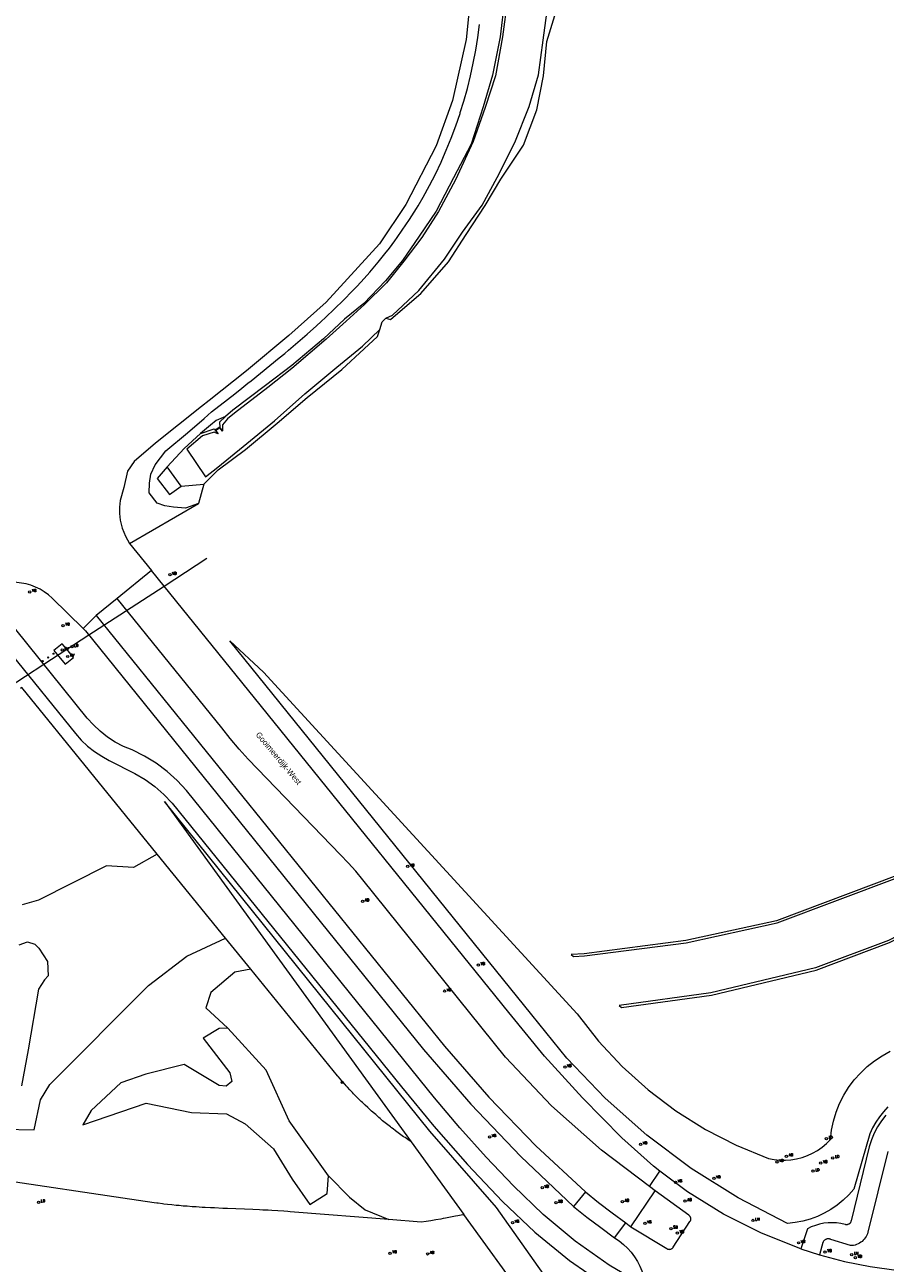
# Model space of a CAD drawing. Header units: metres. Extents: x 138165 to 154469, y 480134 to 494189.
# Tile 8 of 256: x 139112 to 139298, y 482416 to 482684. Entities that reach past the tile are written whole.
import ezdxf

# ---------------------------------------------------------------- set-up
doc = ezdxf.new("R2010")
doc.units = ezdxf.units.M
doc.header["$LTSCALE"] = 0.001
doc.header["$MEASUREMENT"] = 0
for name, color, linetype, lineweight in [('TOP-L-duiker', 7, 'Continuous', 0), ('TOP-L-topo objecten punt', 7, 'Continuous', 0), ('TOP-L-topo objecten vlak', 7, 'Continuous', 0), ('TOP-T-topo huisnummering naamgeving', 7, 'Continuous', 0)]:
    doc.layers.add(name, color=color, linetype=linetype, lineweight=lineweight)
doc.styles.add('Style-INTL_ISO', font='INTL_ISO.shx')
doc.styles.add('Style-STANDARD', font='STANDARD.shx')

# ---------------------------------------------------------------- blocks, each defined once
blk = doc.blocks.new('24')
at = {"layer": 'TOP-L-topo objecten punt', "color": 7, "linetype": 'Continuous', "lineweight": 0}
for radius in [0.025, 0.0182, 0.0115, 0.005]:
    blk.add_circle((0, 0), radius, dxfattribs=at)
blk = doc.blocks.new('121')
at = {"layer": 'TOP-L-topo objecten punt', "color": 7, "linetype": 'Continuous', "lineweight": 0}
blk.add_circle((0, 0), 0.025, dxfattribs=at)
at = {"layer": 'TOP-L-topo objecten punt', "color": 7, "linetype": 'Continuous', "lineweight": 0, "style": 'Style-STANDARD'}
blk.add_text('LD', height=0.06, dxfattribs=at).set_placement((0.0483, 0))
blk = doc.blocks.new('16')
at = {"layer": 'TOP-L-topo objecten punt', "color": 7, "linetype": 'Continuous', "lineweight": 0}
blk.add_circle((0, 0), 0.025, dxfattribs=at)
at = {"layer": 'TOP-L-topo objecten punt', "color": 7, "linetype": 'Continuous', "lineweight": 0, "style": 'Style-STANDARD'}
blk.add_text('LM', height=0.06, dxfattribs=at).set_placement((0.0483, 0))
blk = doc.blocks.new('10')
at = {"layer": 'TOP-L-topo objecten punt', "linetype": 'Continuous', "lineweight": 0}
blk.add_circle((0, 0), 0.0125, dxfattribs=at)
blk = doc.blocks.new('126')
at = {"layer": 'TOP-L-topo objecten punt', "color": 7, "linetype": 'Continuous', "lineweight": 0}
blk.add_circle((0, 0), 0.025, dxfattribs=at)
at = {"layer": 'TOP-L-topo objecten punt', "color": 7, "linetype": 'Continuous', "lineweight": 0, "style": 'Style-STANDARD'}
blk.add_text('RV', height=0.06, dxfattribs=at).set_placement((0.0483, 0))
blk = doc.blocks.new('14')
at = {"layer": 'TOP-L-topo objecten punt', "color": 7, "linetype": 'Continuous', "lineweight": 0}
blk.add_circle((0, 0), 0.025, dxfattribs=at)
at = {"layer": 'TOP-L-topo objecten punt', "color": 7, "linetype": 'Continuous', "lineweight": 0, "style": 'Style-STANDARD'}
blk.add_text('VB', height=0.06, dxfattribs=at).set_placement((0.0483, 0))
blk = doc.blocks.new('11')
at = {"layer": 'TOP-L-topo objecten punt', "color": 7, "linetype": 'Continuous', "lineweight": 0}
blk.add_circle((0, 0), 0.025, dxfattribs=at)
at = {"layer": 'TOP-L-topo objecten punt', "color": 7, "linetype": 'Continuous', "lineweight": 0, "style": 'Style-STANDARD'}
blk.add_text('AB', height=0.06, dxfattribs=at).set_placement((0.0483, 0))
blk = doc.blocks.new('175')
at = {"layer": 'TOP-L-topo objecten punt', "color": 7, "linetype": 'Continuous', "lineweight": 0}
blk.add_circle((0, 0), 0.025, dxfattribs=at)
at = {"layer": 'TOP-L-topo objecten punt', "color": 7, "linetype": 'Continuous', "lineweight": 0, "style": 'Style-STANDARD'}
blk.add_text('SB', height=0.06, dxfattribs=at).set_placement((0.0483, 0))

msp = doc.modelspace()

# ---------------------------------------------------------------- linework, layer by layer
at = {"layer": 'TOP-L-duiker', "flags": 128}
for points in [[(139142.12, 482562.27), (139151.37, 482568.28)], [(139108.2, 482540.22), (139116.14, 482545.37), (139125.89, 482551.71), (139129.14, 482553.83), (139142.12, 482562.27)]]:
    msp.add_lwpolyline(points, dxfattribs=at)
at = {"layer": 'TOP-L-topo objecten vlak', "flags": 128}
for points in [[(139208.43, 482691.22), (139207.38, 482680.37), (139204.43, 482667.18), (139200.88, 482657.43), (139194.36, 482644.71), (139188.63, 482636.24), (139177.13, 482623.58), (139169.09, 482616.38), (139159.91, 482608.74), (139151.87, 482602.34), (139150.21, 482601.05), (139140.24, 482593.15), (139135.66, 482589.19), (139134.18, 482587.1), (139133.4, 482583.54), (139132.62, 482580.75), (139132.46, 482579.34), (139132.46, 482577.91), (139132.62, 482576.5), (139133.06, 482574.74), (139133.75, 482573.05), (139134.68, 482571.49)], [(139216.27, 482689.1), (139215.2, 482680.96), (139213.69, 482672.56), (139211.45, 482665.69), (139208.87, 482658.32), (139205.07, 482650.07), (139201.42, 482643.2), (139197.76, 482637.56), (139193.89, 482632.45), (139190.15, 482627.77), (139185.44, 482623.11), (139181.44, 482619.5), (139177.1, 482615.61), (139169.71, 482609.3), (139164.49, 482605.18), (139157.32, 482599.63), (139155.79, 482598.38), (139154.71, 482597.1), (139154.72, 482595.82)], [(139215.67, 482688.97), (139214.73, 482680.97), (139213.06, 482672.66), (139211.07, 482665.86), (139208.44, 482657.76), (139204.62, 482650.5), (139200.89, 482643.27), (139197.22, 482637.86), (139193.6, 482632.64), (139189.93, 482628.24), (139185.25, 482623.36), (139181.07, 482619.95), (139176.55, 482615.68), (139169.7, 482609.94), (139164.01, 482605.6), (139156.99, 482600.26), (139155.4, 482598.94)], [(139190, 482620.13), (139191.44, 482620.82), (139193.71, 482622.86), (139197.16, 482626.12), (139202.66, 482632.91), (139206.58, 482638.72), (139210.81, 482644.59), (139214.06, 482650.57), (139217.87, 482658.14), (139220.95, 482665.92), (139222.97, 482672.74), (139223.98, 482680.22), (139225.01, 482687.69)], [(139190, 482620.13), (139191.05, 482619.9), (139194.1, 482622.56), (139197.56, 482625.49), (139203.55, 482632.36), (139207.35, 482638.22), (139211.46, 482644.47), (139214.83, 482650.2), (139219.78, 482657.57), (139222.6, 482665.2), (139224.04, 482672.55), (139224.8, 482679.94), (139227.12, 482687.46)], [(139149.58, 482580.08), (139146.75, 482579.11), (139144.17, 482579.32), (139142.26, 482579.61), (139140.64, 482580.2), (139138.91, 482582.43), (139138.94, 482584.51), (139139.23, 482586.44), (139140.21, 482588.44), (139142.51, 482591.46), (139147.16, 482595.41), (139150.79, 482598.44), (139152.39, 482599.88), (139155.8, 482602.58), (139157.39, 482603.84), (139158.92, 482605.05), (139160.24, 482606.1), (139160.92, 482606.65), (139162.94, 482608.26), (139164.96, 482609.9), (139166.98, 482611.55), (139168.17, 482612.54), (139169, 482613.23), (139171.01, 482614.94), (139173.02, 482616.69), (139175.02, 482618.47), (139176.05, 482619.41), (139177, 482620.29), (139178.96, 482622.16), (139180.9, 482624.07), (139182.82, 482626.03), (139183.67, 482626.93), (139184.7, 482628.04), (139186.54, 482630.11), (139188.35, 482632.24), (139190.1, 482634.42), (139190.51, 482634.95), (139190.77, 482635.28), (139191.94, 482636.85), (139192.48, 482637.6), (139193.57, 482639.16), (139195.14, 482641.5), (139196.64, 482643.89), (139196.97, 482644.45), (139198.07, 482646.33), (139199.43, 482648.8), (139200.71, 482651.31), (139201.93, 482653.86), (139202.11, 482654.25), (139203.07, 482656.44), (139204.13, 482659.06), (139205.12, 482661.7), (139206.04, 482664.37), (139206.1, 482664.57), (139206.87, 482667.07), (139207.63, 482669.78), (139208.31, 482672.52), (139208.91, 482675.28), (139209.43, 482678.05), (139209.88, 482680.84), (139210.24, 482683.64)], [(139188.69, 482617.68), (139189.23, 482619.4), (139190, 482620.13)], [(139153.73, 482595.14), (139152.95, 482595.51), (139150.45, 482594.73), (139147.02, 482591.88), (139151.04, 482585.87), (139153.74, 482587.98), (139159.18, 482592.39), (139165.93, 482597.99), (139172.5, 482603.84), (139179.46, 482609.56), (139184.96, 482614.12), (139188.69, 482617.68)], [(139150.68, 482584.26), (139153.79, 482587.38), (139159.67, 482591.75), (139166.54, 482597.47), (139173.04, 482602.98), (139180.53, 482609.08), (139185.35, 482613.51), (139188.21, 482616.18), (139188.69, 482617.68)], [(139155.4, 482598.94), (139153.38, 482598.06), (139152.17, 482597.06), (139149.97, 482595.23)], [(139155.4, 482598.94), (139154.08, 482597.71), (139154.14, 482596.62)], [(139149.97, 482595.23), (139152.95, 482596.24), (139153.17, 482595.95)], [(139154.14, 482596.62), (139153.17, 482595.95)], [(139153.17, 482595.95), (139153.73, 482595.14)], [(139153.73, 482595.14), (139153.81, 482595.21), (139153.33, 482595.92), (139154.11, 482596.47), (139154.63, 482595.75), (139154.72, 482595.82)], [(139154.72, 482595.82), (139154.14, 482596.62)], [(139149.97, 482595.23), (139146.45, 482592.01), (139142.8, 482588.03)], [(139142.8, 482588.03), (139140.61, 482585.49), (139143.26, 482582.03), (139145.78, 482583.87)], [(139145.78, 482583.87), (139142.8, 482588.03)], [(139145.78, 482583.87), (139150.68, 482584.26)], [(139150.68, 482584.26), (139149.58, 482580.08)], [(139134.68, 482571.49), (139149.58, 482580.08)], [(139300.56, 482499.28), (139316.25, 482507.41), (139333.58, 482519.05), (139352.26, 482532.95), (139366.53, 482545.04), (139385, 482563.73), (139399.07, 482580.26), (139398.21, 482580.03), (139384.64, 482564.07), (139366.19, 482545.4), (139351.94, 482533.35), (139333.3, 482519.45), (139315.99, 482507.84), (139300.36, 482499.74), (139274.36, 482489.93), (139254.78, 482485.68), (139232.86, 482482.82), (139230.04, 482482.66), (139230.54, 482482.19), (139232.9, 482482.32), (139254.86, 482485.18), (139274.5, 482489.45), (139300.56, 482499.28)], [(139134.68, 482571.49), (139139.42, 482565.61)], [(139139.42, 482565.61), (139131.96, 482559.58)], [(139249.22, 482435.85), (139247.83, 482436.9), (139241.02, 482443.04), (139232.47, 482451.68), (139224.31, 482460.7), (139216.58, 482470.08), (139161.64, 482538.1), (139142.12, 482562.27), (139139.42, 482565.61)], [(139124.67, 482553.08), (139117.94, 482559.65), (139117.12, 482560.36), (139116.25, 482561), (139115.33, 482561.57), (139114.36, 482562.05), (139113.35, 482562.45), (139112.32, 482562.77), (139110.33, 482563.04), (139108.32, 482563.15), (139106.31, 482563.09), (139104.31, 482562.86), (139102.33, 482562.47)], [(139245.96, 482410.95), (139238.25, 482415.53), (139230.92, 482420.7), (139224.01, 482426.42), (139217.56, 482432.66), (139211.68, 482438.82), (139206, 482445.16), (139200.51, 482451.67), (139146.94, 482518.05), (139144.94, 482520.22), (139142.75, 482522.2), (139140.39, 482523.98), (139137.88, 482525.53), (139135.23, 482526.85), (139133.37, 482527.61), (139131.58, 482528.54), (139129.89, 482529.63), (139128.31, 482530.87), (139126.85, 482532.24), (139125.51, 482533.75), (139102.33, 482562.47)], [(139131.96, 482559.58), (139127.44, 482555.92)], [(139246.95, 482432.51), (139236.61, 482440.33), (139225.82, 482449.97), (139215.84, 482460.45), (139185.06, 482498.75), (139183.54, 482500.66), (139181.91, 482502.48), (139180.19, 482504.21), (139160.29, 482524.86), (139158.3, 482527.04), (139156.39, 482529.29), (139154.58, 482531.63), (139131.96, 482559.58)], [(139127.44, 482555.92), (139124.67, 482553.08)], [(139127.44, 482555.92), (139202.68, 482462.8), (139212.25, 482451.78), (139222.41, 482441.3), (139233.11, 482431.38)], [(139124.67, 482553.08), (139125.17, 482552.6), (139198.13, 482462.1), (139208.4, 482450.29), (139219.2, 482438.99), (139230.54, 482428.21)], [(139298.47, 482449.69), (139297.51, 482448.67), (139296.63, 482447.57), (139295.85, 482446.4), (139295.16, 482445.17), (139294.58, 482443.89), (139291.08, 482431.95), (139289.99, 482430.7), (139288.8, 482429.54), (139287.52, 482428.49), (139286.15, 482427.54), (139284.71, 482426.72), (139283.21, 482426.02), (139281.65, 482425.44), (139280.06, 482425), (139278.43, 482424.69), (139276.77, 482424.52), (139266.12, 482430.04), (139255.95, 482436.42), (139246.35, 482443.62), (139237.37, 482451.58), (139229.08, 482460.26), (139221.53, 482469.59), (139156.34, 482550.42), (139163.58, 482543.67), (139231.31, 482469.82), (139235.95, 482463.91), (139241.08, 482458.42), (139246.66, 482453.38), (139252.66, 482448.85), (139259.02, 482444.85), (139265.7, 482441.41), (139272.65, 482438.55), (139273.86, 482438.32), (139275.07, 482438.19), (139276.3, 482438.17), (139277.52, 482438.26), (139278.72, 482438.46), (139279.91, 482438.77), (139281.06, 482439.18), (139282.17, 482439.69), (139283.23, 482440.3), (139284.23, 482441.01), (139285.17, 482441.8), (139286.03, 482442.67), (139286.27, 482444.66), (139286.68, 482446.62), (139287.27, 482448.55), (139288.01, 482450.41), (139288.91, 482452.21), (139289.97, 482453.92), (139291.17, 482455.53), (139292.5, 482457.03), (139293.95, 482458.41), (139295.53, 482459.66), (139297.2, 482460.77), (139298.96, 482461.74)], [(139120.78, 482545.37), (139122.55, 482546.81), (139121.1, 482548.6), (139120.13, 482549.79), (139118.33, 482548.33), (139120.78, 482545.37)], [(139109.24, 482547.4), (139122.96, 482530.37), (139124.23, 482528.98), (139125.61, 482527.69), (139127.08, 482526.52), (139128.65, 482525.47), (139130.29, 482524.54), (139135.83, 482521.74), (139138.05, 482520.44), (139140.14, 482518.93), (139142.07, 482517.24), (139143.83, 482515.36), (139193.42, 482454.05), (139200.39, 482445.54), (139207.66, 482437.29), (139215.22, 482429.29), (139222.18, 482422.62), (139229.66, 482416.52), (139237.61, 482411.05)], [(139140.64, 482504.32), (139111.4, 482540.32), (139111.13, 482540.14)], [(139240.4, 482471.62), (139240.88, 482471.18), (139260.32, 482473.88), (139282.94, 482479.28), (139298.78, 482485.25), (139320.81, 482496.62), (139337.8, 482507.21), (139364.92, 482527.73), (139364.62, 482528.13), (139337.52, 482507.62), (139320.56, 482497.05), (139298.57, 482485.7), (139282.79, 482479.76), (139260.23, 482474.37), (139240.4, 482471.62)], [(139225.84, 482411.05), (139213.92, 482427.98), (139199.48, 482444.44), (139142.21, 482515.74), (139195.46, 482442.19)], [(139140.64, 482504.32), (139135.5, 482501.44), (139129.71, 482501.79), (139114.96, 482494.35), (139111.49, 482493.4)], [(139155.39, 482486.17), (139140.64, 482504.32)], [(139107.36, 482444.91), (139114.08, 482444.76), (139115.39, 482451.2), (139117.44, 482454.56), (139138.77, 482475.91), (139147.01, 482482.3), (139155.39, 482486.17)], [(139160.83, 482479.47), (139155.39, 482486.17)], [(139110.83, 482484.7), (139112.6, 482485.35), (139114.17, 482484.89), (139115.09, 482484.04), (139116.92, 482481.16), (139117.11, 482478.02), (139116.26, 482477.17), (139114.96, 482475.17), (139112.76, 482462.02), (139111.3, 482454.27)], [(139160.83, 482479.47), (139157.4, 482478.79), (139152.23, 482474.42), (139151.11, 482471.15), (139155.87, 482466.71)], [(139195.46, 482442.19), (139195.05, 482442.46), (139194.75, 482442.66), (139194.16, 482443.06), (139193.86, 482443.26), (139193.28, 482443.67), (139192.7, 482444.09), (139192.41, 482444.3), (139192.13, 482444.52), (139191.56, 482444.95), (139191.27, 482445.16), (139190.99, 482445.38), (139190.43, 482445.83), (139189.88, 482446.27), (139189.6, 482446.5), (139189.32, 482446.73), (139188.78, 482447.19), (139188.51, 482447.42), (139188.11, 482447.77), (139187.82, 482448.03), (139187.53, 482448.28), (139186.95, 482448.79), (139186.38, 482449.31), (139186.09, 482449.57), (139185.53, 482450.1), (139184.97, 482450.63), (139184.69, 482450.9), (139184.41, 482451.17), (139184.14, 482451.44), (139183.59, 482451.99), (139183.32, 482452.26), (139183.05, 482452.54), (139182.79, 482452.82), (139182.26, 482453.38), (139181.73, 482453.95), (139181.47, 482454.23), (139181.21, 482454.52), (139180.7, 482455.1), (139180.45, 482455.39), (139180.19, 482455.68), (139179.69, 482456.27), (139179.55, 482456.44), (139160.83, 482479.47)], [(139155.87, 482466.71), (139154.01, 482466.65), (139150.56, 482464.58), (139156.29, 482457.07), (139156.76, 482455.17), (139155.53, 482454.22), (139154.01, 482454.31), (139146.42, 482458.87), (139138.17, 482456.78), (139132.76, 482454.88), (139126.4, 482448.9), (139124.6, 482445.86), (139138.26, 482450.52), (139148.03, 482448.52), (139155.62, 482448.24), (139159.61, 482446.05), (139165.77, 482440.64), (139169.76, 482434.09), (139173.58, 482428.6), (139177.35, 482430.96), (139177.65, 482434.81)], [(139177.65, 482434.81), (139169.15, 482446.68), (139164.19, 482457.67), (139155.87, 482466.71)], [(139298.03, 482447.92), (139297.07, 482446.7), (139296.23, 482445.39), (139295.5, 482444.01), (139294.9, 482442.57), (139294.44, 482441.08), (139290.49, 482425.07), (139290.47, 482424.99), (139290.45, 482424.9), (139290.41, 482424.82), (139290.37, 482424.74), (139290.32, 482424.66), (139290.27, 482424.59), (139290.21, 482424.53), (139290.14, 482424.47), (139290.07, 482424.42), (139289.99, 482424.37), (139289.91, 482424.33), (139289.83, 482424.3), (139289.74, 482424.27), (139289.66, 482424.25), (139289.57, 482424.24), (139289.48, 482424.24), (139289.39, 482424.25), (139289.3, 482424.26), (139289.21, 482424.28), (139288.3, 482424.49), (139287.38, 482424.63), (139286.45, 482424.68), (139285.52, 482424.65), (139284.59, 482424.55), (139283.67, 482424.36), (139282.78, 482424.1), (139281.91, 482423.77), (139281.07, 482423.35), (139279.67, 482419.01)], [(139195.46, 482442.19), (139206.85, 482426.46)], [(139298.42, 482440.06), (139294.14, 482422.64), (139294.04, 482422.31), (139293.91, 482421.99), (139293.75, 482421.69), (139293.57, 482421.4), (139293.36, 482421.13), (139293.13, 482420.88), (139292.88, 482420.64), (139292.61, 482420.44), (139292.32, 482420.25), (139292.01, 482420.09), (139291.7, 482419.96), (139291.37, 482419.86), (139291.04, 482419.79), (139290.7, 482419.74), (139290.36, 482419.73), (139286.13, 482421.08), (139286.03, 482421.12), (139285.92, 482421.15), (139285.82, 482421.17), (139285.71, 482421.19), (139285.6, 482421.19), (139285.49, 482421.19), (139285.38, 482421.18), (139285.27, 482421.16), (139285.17, 482421.12), (139285.07, 482421.08), (139284.97, 482421.03), (139284.88, 482420.98), (139284.79, 482420.91), (139284.7, 482420.84), (139284.63, 482420.76), (139284.56, 482420.67), (139284.5, 482420.58), (139284.45, 482420.49), (139284.4, 482420.39), (139283.65, 482417.74)], [(139246.95, 482432.51), (139249.22, 482435.85)], [(139279.67, 482419.01), (139271.15, 482422.4), (139262.96, 482426.54), (139255.17, 482431.38), (139249.22, 482435.85)], [(139190.67, 482425.34), (139170.28, 482426.99), (139169.33, 482427.06), (139168.86, 482427.1), (139167.96, 482427.16), (139166.65, 482427.24), (139165.4, 482427.31), (139164.6, 482427.36), (139163.44, 482427.41), (139162.69, 482427.45), (139161.27, 482427.51), (139155.83, 482427.73), (139154.82, 482427.77), (139152.99, 482427.86), (139152.17, 482427.9), (139151.02, 482427.96), (139150.32, 482428), (139149.04, 482428.08), (139148.17, 482428.14), (139147.13, 482428.22), (139146.21, 482428.29), (139145.41, 482428.37), (139144.71, 482428.43), (139143.81, 482428.52), (139142.84, 482428.63), (139142.08, 482428.72), (139141.77, 482428.76), (139140.85, 482428.88), (139140.54, 482428.92), (139139.96, 482429), (139101.25, 482434.73)], [(139177.65, 482434.81), (139182.2, 482430.19), (139185.53, 482427.44), (139190.67, 482425.34)], [(139248.16, 482431.6), (139246.95, 482432.51)], [(139233.11, 482431.38), (139230.54, 482428.21)], [(139233.11, 482431.38), (139235.97, 482429.07), (139238.89, 482426.84), (139241.85, 482424.67)], [(139242.96, 482423.79), (139250.7, 482419.07), (139250.78, 482419.03), (139250.87, 482418.99), (139250.96, 482418.96), (139251.05, 482418.94), (139251.14, 482418.93), (139251.23, 482418.92), (139251.32, 482418.93), (139251.42, 482418.94), (139251.51, 482418.96), (139251.6, 482418.99), (139251.68, 482419.02), (139251.76, 482419.07), (139251.84, 482419.12), (139251.91, 482419.17), (139251.98, 482419.24), (139252.04, 482419.31), (139252.1, 482419.38), (139255.7, 482424.91), (139255.75, 482424.98), (139255.79, 482425.05), (139255.83, 482425.13), (139255.86, 482425.21), (139255.88, 482425.3), (139255.89, 482425.38), (139255.89, 482425.47), (139255.89, 482425.55), (139255.88, 482425.64), (139255.86, 482425.72), (139255.84, 482425.81), (139255.81, 482425.89), (139255.77, 482425.96), (139255.72, 482426.04), (139255.67, 482426.1), (139255.61, 482426.17), (139255.55, 482426.23), (139255.48, 482426.28), (139248.16, 482431.6)], [(139242.96, 482423.79), (139248.16, 482431.6)], [(139230.54, 482428.21), (139233.46, 482425.89), (139236.42, 482423.63), (139239.4, 482421.4)], [(139206.85, 482426.46), (139206.61, 482426.41), (139205.56, 482426.19), (139205.04, 482426.08), (139203.98, 482425.87), (139202.93, 482425.66), (139202.4, 482425.57), (139201.88, 482425.47), (139200.82, 482425.28), (139199.76, 482425.1), (139198.7, 482424.93), (139197.64, 482424.77), (139190.67, 482425.34)], [(139220.32, 482407.85), (139206.85, 482426.46)], [(139239.4, 482421.4), (139241.85, 482424.67)], [(139241.85, 482424.67), (139242.96, 482423.79)], [(139239.4, 482421.4), (139240.41, 482420.74), (139241.35, 482420), (139242.22, 482419.17), (139243.01, 482418.28), (139243.73, 482417.32), (139244.36, 482416.3), (139244.88, 482415.3), (139245.3, 482414.25), (139245.62, 482413.17), (139245.84, 482412.07), (139245.96, 482410.95)], [(139279.67, 482419.01), (139283.65, 482417.74)], [(139283.65, 482417.74), (139289.11, 482416.32), (139294.64, 482415.2), (139300.22, 482414.4)]]:
    msp.add_lwpolyline(points, dxfattribs=at)

# ---------------------------------------------------------------- block references
at = {"layer": 'TOP-L-topo objecten punt', "xscale": 10, "yscale": 10, "zscale": 10}
for name, p in [('14', (139143.39, 482564.71)), ('14', (139113.1, 482560.99)), ('14', (139120.3, 482553.73)), ('10', (139118.24, 482547.65)), ('126', (139120.11, 482548.45)), ('126', (139121.3, 482547.04)), ('121', (139122.21, 482549.15)), ('10', (139115.89, 482546.02)), ('10', (139117.09, 482546.82)), ('11', (139194.76, 482501.67)), ('11', (139185, 482494.12)), ('14', (139210, 482480.37)), ('14', (139202.71, 482474.72)), ('14', (139228.68, 482458.31)), ('24', (139180.58, 482455.01)), ('14', (139212.42, 482443.22)), ('121', (139285.16, 482442.83)), ('14', (139245.03, 482441.62)), ('14', (139274.47, 482437.83)), ('11', (139276.53, 482439.04)), ('14', (139283.96, 482437.56)), ('121', (139286.55, 482438.67)), ('121', (139282.28, 482435.83)), ('14', (139223.8, 482432.24)), ('14', (139252.59, 482433.42)), ('14', (139260.88, 482434.27)), ('11', (139241.11, 482429.21)), ('11', (139254.65, 482429.35)), ('121', (139115, 482429.09)), ('11', (139226.78, 482429.01)), ('14', (139226.78, 482429.01)), ('14', (139217.39, 482424.7)), ('14', (139245.96, 482424.55)), ('16', (139269.3, 482425.16)), ('175', (139251.59, 482423.42)), ('14', (139252.99, 482422.45)), ('14', (139279.17, 482420.33)), ('14', (139190.93, 482418.07)), ('11', (139199.02, 482417.95)), ('14', (139284.89, 482418.34)), ('16', (139290.64, 482417.79)), ('14', (139291.42, 482417.11))]:
    msp.add_blockref(name, p, dxfattribs=at)

# ---------------------------------------------------------------- texts
at = {"layer": 'TOP-T-topo huisnummering naamgeving', "style": 'Style-INTL_ISO'}
msp.add_text('Gooimeerdijk-West', height=1.25, rotation=310, dxfattribs=at).set_placement((139161.82, 482530.09))

doc.saveas('drawing.dxf')
